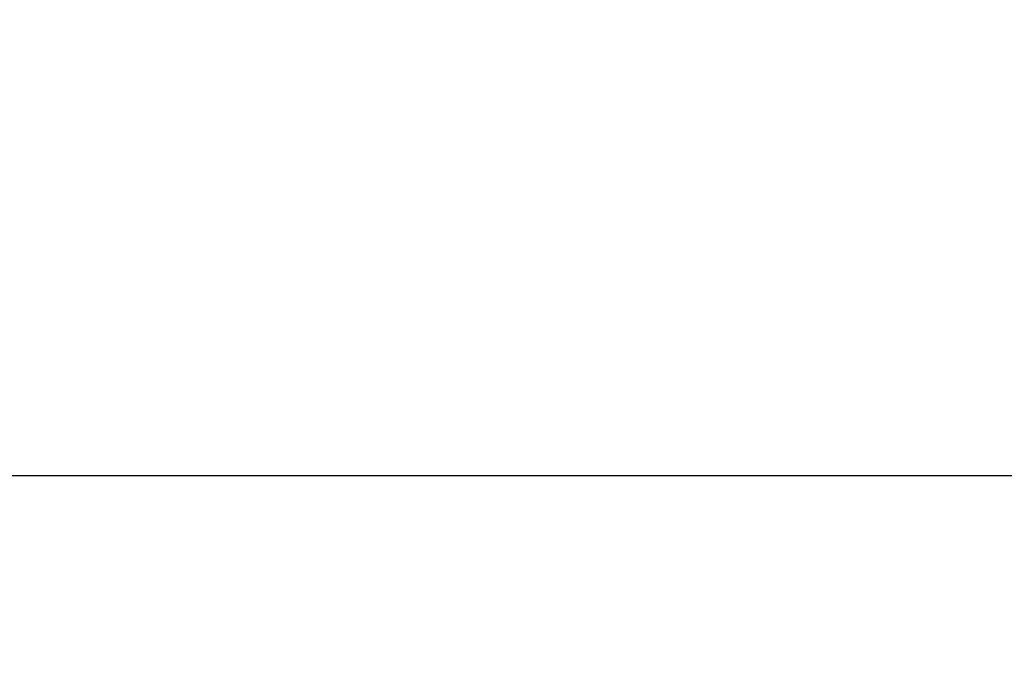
# Model space of a CAD drawing. Header units: inches. Extents: x 0 to 225, y 0 to 145.
# Tile 60 of 104: x 67.53 to 72.09, y 106.98 to 109.93. Entities that reach past the tile are written whole.
import ezdxf

# ---------------------------------------------------------------- set-up
doc = ezdxf.new("R2010")
doc.units = ezdxf.units.IN
doc.header["$LTSCALE"] = 12.349732
doc.header["$MEASUREMENT"] = 0
doc.layers.get('0').update_dxf_attribs({"linetype": 'CONTINUOUS'})
doc.layers.add('DIMENSIONS', color=7, linetype='CONTINUOUS')
doc.styles.get("Standard").update_dxf_attribs({"font": 'txt', "width": 0.8})
doc.dimstyles.new('DIMSTYLE_3', dxfattribs={"dimtxt": 1.030245, "dimasz": 1.320827, "dimexe": 0.09, "dimexo": 0.07, "dimgap": 0.039, "dimtad": 0, "dimtih": 1, "dimtoh": 1, "dimzin": 4, "dimdsep": 46, "dimtxsty": 'Standard', "dimblk": '_FILLED', "dimblk1": '_FILLED', "dimblk2": '_FILLED', "dimcen": 0.09, "dimadec": 0, "dimazin": 0, "dimtfac": 1, "dimtofl": 0, "dimtmove": 0, "dimatfit": 3, "dimldrblk": '_FILLED', "dimfxl": 0, "dimtolj": 1, "dimtzin": 4, "dimarcsym": 0})

# ---------------------------------------------------------------- blocks, each defined once
blk = doc.blocks.new('_FILLED')
at = {"color": 0, "linetype": 'ByBlock'}
blk.add_solid([(0, 0), (-1, 0.2), (-1, -0.2)], dxfattribs=at)
blk = doc.blocks.new('*D17')
at = {"layer": 'DIMENSIONS', "color": 2, "linetype": 'Continuous'}
for p, q in [((61.3727, 105.0717), (61.3727, 109.4011)), ((61.3727, 109.4011), (62.5086, 109.4011)), ((61.3727, 103.9467), (61.3727, 101.305))]:
    blk.add_line(p, q, dxfattribs=at)
at = {"layer": 'DIMENSIONS', "color": 2, "linetype": 'Continuous', "xscale": 1.3208269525, "yscale": 1.3208269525, "zscale": 1.3208269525}
for p, rotation in [((61.3727, 105.0717), 270), ((61.3727, 103.9467), 90)]:
    blk.add_blockref('_FILLED', p, dxfattribs=dict(at, rotation=rotation))
at = {"layer": 'DIMENSIONS', "color": 2, "linetype": 'Continuous', "insert": (63.0238, 109.9163), "char_height": 1.03025, "width": 3.296784, "attachment_point": 1, "line_spacing_factor": 0.9}
blk.add_mtext('1.13', dxfattribs=at)

msp = doc.modelspace()

# ---------------------------------------------------------------- linework, layer by layer
at = {"color": 3, "linetype": 'Continuous'}
msp.add_line((96.9126, 107.8217), (49.0166, 107.8217), dxfattribs=at)

# ---------------------------------------------------------------- dimensions: what is measured, and where the dimension line sits
at = {"layer": 'DIMENSIONS', "color": 2, "linetype": 'Continuous'}
dim = msp.add_linear_dim(base=(61.3727230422, 105.0716635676), p1=(68.4021050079, 103.9466635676), p2=(72.0071050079, 105.0716635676), angle=90, dimstyle='DIMSTYLE_3', dxfattribs=at)
dim.commit()
dim.dimension.update_dxf_attribs({"geometry": '*D17', "text_midpoint": (64.6721487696, 109.4011328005), "dimtype": 160})

doc.saveas('drawing.dxf')
